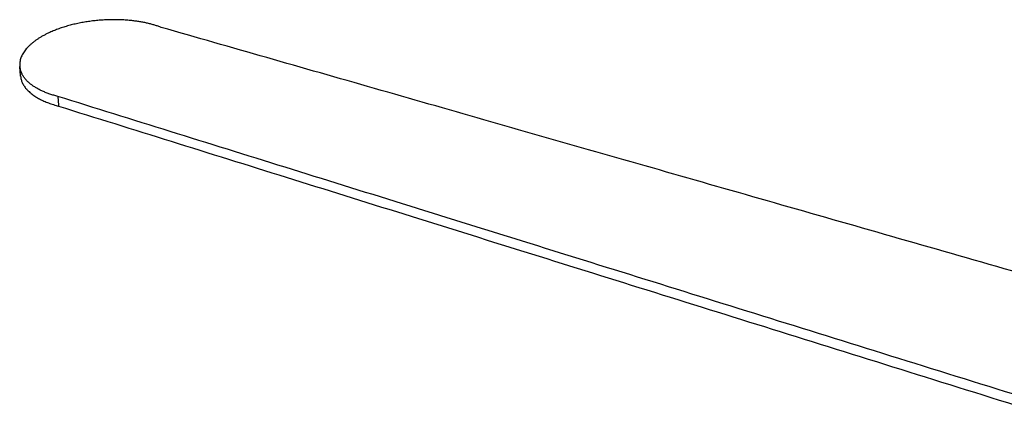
# Model space of a CAD drawing. Header units: millimetres. Extents: x -3019 to -673, y -582 to 1054.
# Tile 10 of 12: x -1766 to -1288, y 618 to 808. Entities that reach past the tile are written whole.
import ezdxf

# ---------------------------------------------------------------- set-up
doc = ezdxf.new("R2010")
doc.units = ezdxf.units.MM
doc.layers.add('Make2D$Visible$Curvas', color=7, linetype='Continuous')

msp = doc.modelspace()

# ---------------------------------------------------------------- linework, layer by layer
at = {"layer": 'Make2D$Visible$Curvas', "color": 7, "lineweight": -3, "true_color": 0xffffff}
msp.add_rational_spline([(-1697.58, 804.37), (-1710.72, 809.4), (-1728.5, 807.76), (-1746.32, 806.13), (-1757.46, 798.85), (-1768.71, 791.5), (-1765.94, 783.16), (-1765.69, 782.42), (-1765.33, 781.7)], [2866.96188162, 2632.60008526, 2873.18786694, 2627.10718376, 2856.9064814, 2602.79510004, 2828.68174712, 2804.51058317, 2784.75442475], degree=2, knots=[0, 0, 0, 33.855256, 33.855256, 67.710512, 67.710512, 101.565768, 101.565768, 104.797131, 104.797131, 104.797131], dxfattribs=at)
for points, weights, degree in [([(-1258.36, 678.58), (-1697.58, 804.37)], [2653.7599313, 2866.96188162], 1), ([(-1766, 780.68), (-1766.39, 785.35)], [2533.37406008, 2530.98783291], 1), ([(-1766, 780.68), (-1765.14, 770.66), (-1747.52, 766.1)], [2835.2670524, 2510.275219, 2809.49759965], 2), ([(-1747.9, 770.8), (-1761.57, 774.32), (-1765.33, 781.7)], [2806.82701446, 2569.57604848, 2725.15252219], 2), ([(-1747.9, 770.8), (-1747.52, 766.1)], [2806.82701446, 2809.49759965], 1), ([(-1275.23, 623.44), (-1747.9, 770.8)], [2570.04312463, 2806.82701446], 1), ([(-1747.52, 766.1), (-1274.28, 618.14)], [2809.49759965, 2572.24296614], 1)]:
    msp.add_rational_spline(points, weights, degree=degree, dxfattribs=at)

doc.saveas('drawing.dxf')
